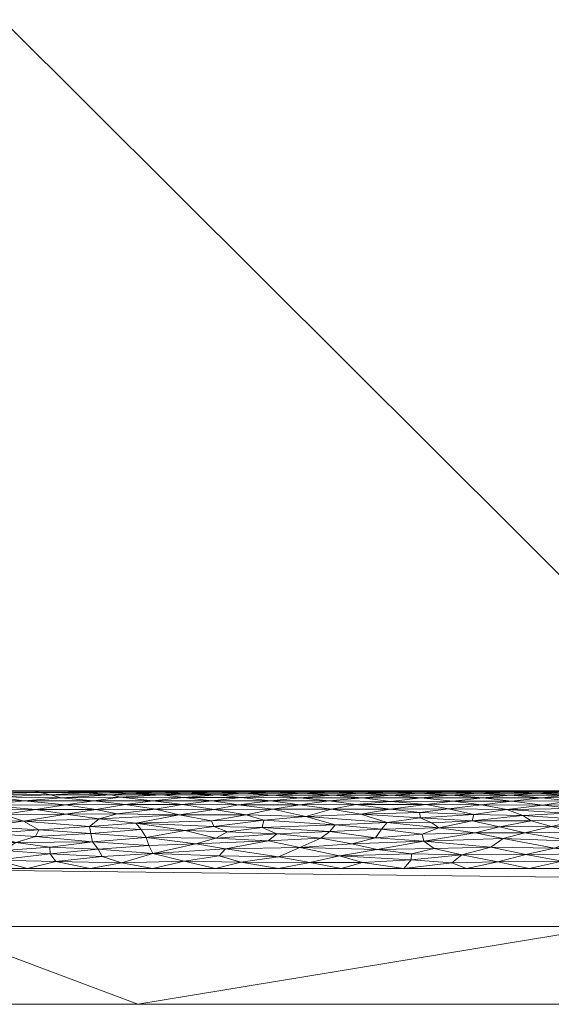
# Model space of a CAD drawing. Header units: millimetres. Extents: x -300 to 300, y 0 to 450.
# Tile 159 of 256: x 160 to 173, y 0 to 25. Entities that reach past the tile are written whole.
import ezdxf

# ---------------------------------------------------------------- set-up
doc = ezdxf.new("R2010")
doc.units = ezdxf.units.MM
doc.layers.add('A-GENM', color=13, linetype='Continuous')

# ---------------------------------------------------------------- blocks, each defined once
blk = doc.blocks.new('MODEL_CCAS0420-1080410R0 - MODEL_CCAS0420-1080410R0-453240-Preview')
at = {"layer": 'A-GENM', "lineweight": 9}
mesh = blk.add_polyface(dxfattribs=at)
corners = [(-296.159, -20, -110), (-295.657, -15.55, -110), (-294.177, -11.323, -110), (-291.793, -7.531, -110), (-288.625, -4.364, -110), (-284.831, -1.981, -110), (-280.602, -0.502, -110), (-276.147, 0, -110), (276.147, 0, -110), (280.596, -0.501, -110), (284.825, -1.978, -110), (288.619, -4.359, -110), (291.788, -7.525, -110), (294.174, -11.316, -110), (295.656, -15.545, -110), (296.159, -20, -110), (296.159, -426.171, -110), (295.658, -430.617, -110), (294.182, -434.842, -110), (291.802, -438.632, -110), (288.638, -441.797, -110), (284.848, -444.179, -110), (280.622, -445.657, -110), (276.171, -446.159, -110), (-276.171, -446.159, -110), (-280.617, -445.658, -110), (-284.842, -444.182, -110), (-288.632, -441.802, -110), (-291.797, -438.638, -110), (-294.179, -434.848, -110), (-295.657, -430.622, -110), (-296.159, -426.171, -110)]
mesh.append_faces([[corners[k] for k in face] for face in [(15, 12, 13, 14)]], dxfattribs={"vtx0": -1})
mesh.append_faces([[corners[k] for k in face] for face in [(16, 8, 15)]], dxfattribs={"vtx0": -1, "vtx1": -1})
mesh.append_faces([[corners[k] for k in face] for face in [(24, 31, 7, 8)]], dxfattribs={"vtx0": -1, "vtx1": -1, "vtx3": -1})
mesh.append_faces([[corners[k] for k in face] for face in [(31, 24, 25, 30), (18, 21, 22, 17), (17, 22, 23, 16)]], dxfattribs={"vtx0": -1, "vtx2": -1})
mesh.append_faces([[corners[k] for k in face] for face in [(0, 3, 4, 5), (0, 5, 6, 7)]], dxfattribs={"vtx0": -1, "vtx3": -1})
mesh.append_faces([[corners[k] for k in face] for face in [(28, 29, 27)]], dxfattribs={"vtx1": -1})
mesh.append_faces([[corners[k] for k in face] for face in [(25, 26, 30), (11, 12, 15, 10), (9, 10, 15, 8), (31, 0, 7)]], dxfattribs={"vtx1": -1, "vtx2": -1})
mesh.append_faces([[corners[k] for k in face] for face in [(23, 24, 8, 16)]], dxfattribs={"vtx1": -1, "vtx2": -1, "vtx3": -1})
mesh.append_faces([[corners[k] for k in face] for face in [(26, 27, 29, 30)]], dxfattribs={"vtx1": -1, "vtx3": -1})
mesh.append_faces([[corners[k] for k in face] for face in [(19, 20, 21, 18)]], dxfattribs={"vtx2": -1})
mesh.append_faces([[corners[k] for k in face] for face in [(0, 1, 2, 3)]], dxfattribs={"vtx3": -1})
mesh = blk.add_polyface(dxfattribs=at)
corners = [(279.918, 0, -2), (278.032, 0, -56), (276.147, 0, -110), (-276.147, 0, -110), (-278.032, 0, -56), (-279.918, 0, -2), (0, 0, -2)]
mesh.append_faces([[corners[k] for k in face] for face in [(6, 3, 4, 5)]], dxfattribs={"vtx0": -1})
mesh.append_faces([[corners[k] for k in face] for face in [(3, 6, 2)]], dxfattribs={"vtx0": -1, "vtx1": -1})
mesh.append_faces([[corners[k] for k in face] for face in [(1, 2, 6, 0)]], dxfattribs={"vtx1": -1})
mesh = blk.add_polyface(dxfattribs=at)
corners = [(279.918, 0, -2), (0, 0, -2), (-279.918, 0, -2), (-279.918, -0.586, -0.586), (-279.918, -2), (0, -2), (279.918, -2), (279.918, -0.586, -0.586), (-146.072, 0, -2), (-139.959, -2), (-209.938, -2), (-246.456, -2), (-73.036, 0, -2), (-212.995, 0, -2), (-69.979, -2), (-246.456, 0, -2), (146.072, -2), (139.959, 0, -2), (209.938, 0, -2), (246.456, 0, -2), (73.036, -2), (212.995, -2), (69.979, 0, -2), (246.456, -2), (-36.518, 0, -2), (-34.99, -2), (-52.485, -2), (34.99, 0, -2), (36.518, -2), (18.259, -2), (-263.187, -2), (-109.554, 0, -2), (-104.969, -2), (-122.464, -2), (263.187, 0, -2), (104.969, 0, -2), (109.554, -2), (91.295, -2), (-174.949, -2), (-179.533, 0, -2), (-162.803, 0, -2), (179.533, -2), (174.949, 0, -2), (192.444, 0, -2), (-157.454, -2), (-127.813, 0, -2), (-18.259, 0, -2), (-17.495, -2), (-229.726, 0, -2), (-228.197, -2), (229.726, -2), (228.197, 0, -2), (54.777, -2), (52.485, 0, -2), (-87.474, -2), (-91.295, 0, -2), (127.813, -2), (122.464, 0, -2), (-196.264, 0, -2), (-192.444, -2), (157.454, 0, -2), (162.803, -2), (-54.777, 0, -2), (17.495, 0, -2), (-263.187, 0, -2), (263.187, -2), (87.474, 0, -2), (196.264, -2)]
mesh.append_faces([[corners[k] for k in face] for face in [(44, 40, 38), (45, 33, 31), (46, 47, 1), (50, 51, 21), (52, 53, 28), (54, 55, 32), (56, 57, 36), (58, 59, 39), (60, 61, 42)]], dxfattribs={"vtx0": -1, "vtx1": -1})
mesh.append_faces([[corners[k] for k in face] for face in [(34, 65, 7), (30, 64, 3)]], dxfattribs={"vtx0": -1, "vtx1": -1, "vtx2": -1})
mesh.append_faces([[corners[k] for k in face] for face in [(5, 63, 1, 47), (42, 61, 41, 43), (19, 23, 65, 34), (32, 55, 31, 33), (28, 53, 27, 29), (39, 59, 38, 40), (36, 57, 35, 37), (21, 51, 18, 67), (63, 5, 29, 27), (67, 18, 43, 41), (37, 35, 66)]], dxfattribs={"vtx0": -1, "vtx2": -1})
mesh.append_faces([[corners[k] for k in face] for face in [(2, 3, 64)]], dxfattribs={"vtx1": -1})
mesh.append_faces([[corners[k] for k in face] for face in [(25, 47, 46, 24), (9, 33, 45, 8), (8, 40, 44, 9), (49, 10, 13, 48), (11, 49, 48, 15), (19, 51, 50, 23), (20, 37, 66, 22), (26, 25, 24, 62), (14, 26, 62, 12), (22, 53, 52, 20), (30, 11, 15, 64), (12, 55, 54, 14), (17, 57, 56, 16), (10, 59, 58, 13), (16, 61, 60, 17)]], dxfattribs={"vtx1": -1, "vtx3": -1})
mesh.append_faces([[corners[k] for k in face] for face in [(3, 4, 30), (65, 6, 7), (7, 0, 34)]], dxfattribs={"vtx2": -1})
mesh = blk.add_polyface(dxfattribs=at)
corners = [(-279.918, -2), (-292.651, -7.27), (-297.929, -20), (-297.929, -224.97), (-297.929, -429.94), (-292.661, -442.661), (-279.94, -447.929), (0, -447.929), (279.94, -447.929), (292.661, -442.661), (297.929, -429.94), (297.929, -224.97), (297.929, -20), (292.651, -7.27), (279.918, -2), (0, -2), (0, -3.5), (13.257, -3.5), (26.515, -3.5), (39.772, -3.5), (53.029, -3.5), (66.287, -3.5), (79.544, -3.5), (92.801, -3.5), (106.059, -3.5), (119.316, -3.5), (132.573, -3.5), (145.831, -3.5), (159.088, -3.5), (172.345, -3.5), (185.603, -3.5), (198.86, -3.5), (212.117, -3.5), (225.375, -3.5), (238.632, -3.5), (251.889, -3.5), (265.147, -3.5), (278.404, -3.5), (291.028, -7.487), (296.497, -19.511), (296.5, -32.769), (296.5, -46.026), (296.5, -59.283), (296.5, -72.541), (296.5, -85.798), (296.5, -99.055), (296.5, -112.313), (296.5, -125.57), (296.5, -138.827), (296.5, -152.085), (296.5, -165.342), (296.5, -178.599), (296.5, -191.857), (296.5, -205.114), (296.5, -218.371), (296.5, -231.629), (296.5, -244.886), (296.5, -258.143), (296.499, -271.401), (296.499, -284.658), (296.499, -297.915), (296.499, -311.173), (296.499, -324.43), (296.499, -337.687), (296.5, -350.945), (296.5, -364.202), (296.5, -377.459), (296.5, -390.717), (296.5, -403.974), (296.5, -417.231), (296.497, -430.489), (291.028, -442.513), (278.404, -446.5), (265.147, -446.5), (251.889, -446.5), (238.632, -446.5), (225.375, -446.5), (212.117, -446.5), (198.86, -446.5), (185.603, -446.5), (172.345, -446.5), (159.088, -446.5), (145.831, -446.5), (132.573, -446.5), (119.316, -446.5), (106.059, -446.5), (92.801, -446.5), (79.544, -446.5), (66.287, -446.5), (53.029, -446.5), (39.772, -446.5), (26.515, -446.5), (13.257, -446.5), (0, -446.5), (-12.926, -446.5), (-25.852, -446.5), (-38.777, -446.5), (-51.703, -446.5), (-64.629, -446.5), (-77.555, -446.5), (-90.48, -446.5), (-103.406, -446.5), (-116.332, -446.5), (-129.258, -446.5), (-142.183, -446.5), (-155.109, -446.5), (-168.035, -446.5), (-180.961, -446.5), (-193.887, -446.5), (-206.812, -446.5), (-219.738, -446.5), (-232.664, -446.5), (-245.59, -446.5), (-258.515, -446.5), (-271.441, -446.5), (-284.356, -445.968), (-294.544, -438.124), (-296.5, -425.35), (-296.5, -412.424), (-296.5, -399.498), (-296.5, -386.572), (-296.5, -373.646), (-296.5, -360.721), (-296.5, -347.795), (-296.499, -334.869), (-296.499, -321.943), (-296.499, -309.018), (-296.499, -296.092), (-296.499, -283.166), (-296.499, -270.24), (-296.5, -257.315), (-296.5, -244.389), (-296.5, -231.463), (-296.5, -218.537), (-296.5, -205.611), (-296.5, -192.686), (-296.5, -179.76), (-296.5, -166.834), (-296.5, -153.908), (-296.5, -140.983), (-296.5, -128.057), (-296.5, -115.131), (-296.5, -102.205), (-296.5, -89.28), (-296.5, -76.354), (-296.5, -63.428), (-296.5, -50.502), (-296.5, -37.576), (-296.5, -24.651), (-294.544, -11.876), (-284.356, -4.032), (-271.441, -3.5), (-258.515, -3.5), (-245.59, -3.5), (-232.664, -3.5), (-219.738, -3.5), (-206.812, -3.5), (-193.887, -3.5), (-180.961, -3.5), (-168.035, -3.5), (-155.109, -3.5), (-142.183, -3.5), (-129.258, -3.5), (-116.332, -3.5), (-103.406, -3.5), (-90.48, -3.5), (-77.555, -3.5), (-64.629, -3.5), (-51.703, -3.5), (-38.777, -3.5), (-25.852, -3.5), (-12.926, -3.5), (-294.538, -438.129), (-294.547, -438.108)]
mesh.append_faces([[corners[k] for k in face] for face in [(116, 172, 173)]])
mesh.append_faces([[corners[k] for k in face] for face in [(118, 4, 117), (6, 115, 5), (115, 6, 114), (7, 104, 6), (1, 150, 0), (151, 0, 150)]], dxfattribs={"vtx0": -1, "vtx1": -1})
mesh.append_faces([[corners[k] for k in face] for face in [(4, 124, 125), (7, 99, 100), (2, 148, 149), (149, 1, 2), (2, 141, 142), (0, 151, 152), (0, 160, 161, 15), (15, 165, 166), (15, 170, 171), (8, 81, 82, 7), (8, 72, 73), (11, 61, 62, 10), (12, 46, 47, 11), (38, 13, 14, 37), (13, 38, 39, 12)]], dxfattribs={"vtx0": -1, "vtx2": -1})
mesh.append_faces([[corners[k] for k in face] for face in [(4, 118, 119, 120), (4, 120, 121, 122), (3, 128, 129, 130), (3, 130, 131, 132), (3, 138, 139, 140), (0, 154, 155, 156), (0, 156, 157, 158), (15, 161, 162, 163), (15, 163, 164, 165), (8, 73, 74, 75), (7, 86, 87, 88), (7, 83, 84, 85), (10, 68, 69, 70), (11, 55, 56, 57), (14, 28, 29, 30), (14, 32, 33, 34), (15, 19, 20, 21), (12, 44, 45, 46), (11, 49, 50, 51), (11, 47, 48, 49), (12, 39, 40, 41)]], dxfattribs={"vtx0": -1, "vtx3": -1})
mesh.append_faces([[corners[k] for k in face] for face in [(123, 124, 4, 122), (127, 128, 3, 126), (113, 114, 6, 112), (111, 112, 6, 110), (109, 110, 6, 108), (107, 108, 6, 106), (96, 97, 7, 95), (105, 106, 6, 104), (103, 104, 7, 102), (101, 102, 7, 100), (98, 99, 7, 97), (94, 95, 7, 93), (135, 136, 3, 134), (137, 138, 3, 136), (133, 134, 3, 132), (145, 146, 2, 144), (147, 148, 2, 146), (143, 144, 2, 142), (149, 150, 1), (153, 154, 0, 152), (159, 160, 0, 158), (169, 170, 15, 168), (167, 168, 15, 166), (78, 79, 8, 77), (80, 81, 8, 79), (76, 77, 8, 75), (91, 92, 7, 90), (89, 90, 7, 88), (85, 86, 7), (82, 83, 7), (67, 68, 10, 66), (65, 66, 10, 64), (60, 61, 11, 59), (58, 59, 11, 57), (63, 64, 10, 62), (54, 55, 11, 53), (26, 27, 15, 25), (31, 32, 14, 30), (16, 17, 15, 171), (18, 19, 15, 17), (24, 25, 15, 23), (22, 23, 15, 21), (34, 35, 14), (52, 53, 11, 51), (36, 37, 14, 35), (42, 43, 12, 41), (43, 44, 12), (92, 93, 7)]], dxfattribs={"vtx1": -1, "vtx2": -1})
mesh.append_faces([[corners[k] for k in face] for face in [(3, 4, 125, 126), (2, 3, 140, 141), (71, 72, 8, 9), (70, 71, 9, 10), (27, 28, 14, 15)]], dxfattribs={"vtx1": -1, "vtx3": -1})
mesh.append_faces([[corners[k] for k in face] for face in [(4, 173, 117), (115, 172, 5)]], dxfattribs={"vtx2": -1})
mesh = blk.add_polyface(dxfattribs=at)
corners = [(-173.859, -5.388, -1.34), (-173.063, -5.438, -1.506), (-172.392, -5.387, -1.336), (-173.196, -5.322, -1.174), (-171.684, -5.319, -1.167), (-173.936, -5.239, -1.011), (-172.424, -5.235, -1.005), (-174.704, -5.138, -0.852), (-173.23, -5.132, -0.844), (-174.015, -5.046, -0.73), (-172.795, -3.856, -0.036), (-174.457, -3.872, -0.039), (-173.534, -4.023, -0.075), (-172.075, -3.673, -0.009), (-173.733, -3.683, -0.01), (-173.062, -5.494, -1.838), (-173.799, -5.473, -1.671), (-174.574, -5.494, -1.838), (-174.591, -5.438, -1.505), (-173.69, -3.5), (-174.498, -3.5), (-172.882, -3.5), (-174.956, -4.626, -0.351), (-174.258, -4.758, -0.447), (-173.452, -4.58, -0.322), (-173.835, -4.926, -0.597), (-172.714, -4.86, -0.534), (-172.77, -4.417, -0.229), (-173.995, -4.204, -0.135), (-174.044, -4.436, -0.239), (-172.211, -4.273, -0.163), (-171.892, -4.051, -0.083), (-175.394, -4.049, -0.083), (-173.84, -5.5, -2), (-172.328, -5.5, -2), (-172.307, -5.474, -1.676), (-171.572, -5.437, -1.501), (-171.652, -5.138, -0.852), (-172.304, -5.021, -0.701), (-174.557, -5.329, -1.191), (-171.416, -4.729, -0.425), (-172.935, -4.722, -0.419), (-172.117, -4.567, -0.314), (-175.349, -5.024, -0.704)]
mesh.append_faces([[corners[k] for k in face] for face in [(0, 1, 2), (3, 2, 4), (5, 3, 6), (7, 8, 9), (10, 11, 12), (13, 14, 10), (6, 8, 5), (15, 16, 17), (1, 18, 16), (22, 23, 24), (25, 26, 23), (27, 28, 29), (30, 31, 12), (12, 32, 28), (14, 11, 10), (13, 21, 14), (31, 10, 12), (17, 33, 15), (35, 16, 15), (1, 36, 2), (4, 6, 3), (6, 37, 8), (9, 38, 25), (3, 39, 0), (8, 37, 38), (40, 41, 26), (26, 41, 23), (2, 3, 0), (35, 1, 16), (1, 0, 18), (5, 8, 7), (24, 41, 42), (5, 39, 3), (12, 28, 30), (38, 9, 8), (43, 9, 25), (28, 27, 30), (27, 29, 24), (27, 24, 42), (22, 24, 29), (24, 23, 41), (38, 26, 25)]], dxfattribs={"vtx0": -1, "vtx1": -1, "vtx2": -1})
mesh.append_faces([[corners[k] for k in face] for face in [(15, 33, 34)]], dxfattribs={"vtx0": -1, "vtx2": -1})
mesh.append_faces([[corners[k] for k in face] for face in [(19, 20, 14, 21)]], dxfattribs={"vtx1": -1, "vtx2": -1})
mesh = blk.add_polyface(dxfattribs=at)
corners = [(-170.044, -5.438, -1.504), (-171.572, -5.437, -1.501), (-170.816, -5.473, -1.67), (-170.865, -5.384, -1.328), (-172.392, -5.387, -1.336), (-171.684, -5.319, -1.167), (-172.307, -5.474, -1.676), (-173.063, -5.438, -1.506), (-171.561, -5.494, -1.839), (-172.328, -5.5, -2), (-170.816, -5.5, -2), (-170.912, -5.236, -1.007), (-170.092, -5.317, -1.164), (-170.806, -5.031, -0.713), (-170.062, -4.936, -0.607), (-171.451, -4.891, -0.563), (-172.304, -5.021, -0.701), (-171.652, -5.138, -0.852), (-171.892, -4.051, -0.083), (-170.435, -4.013, -0.072), (-171.145, -3.846, -0.033), (-172.075, -3.673, -0.009), (-170.887, -3.642, -0.006), (-171.266, -3.5), (-172.117, -4.567, -0.314), (-172.935, -4.722, -0.419), (-171.416, -4.729, -0.425), (-172.714, -4.86, -0.534), (-172.882, -3.5), (-172.795, -3.856, -0.036), (-169.837, -3.718, -0.014), (-172.211, -4.273, -0.163), (-170.164, -4.206, -0.136), (-171.487, -4.419, -0.23), (-172.77, -4.417, -0.229), (-170.126, -4.381, -0.211), (-170.06, -5.494, -1.837), (-172.424, -5.235, -1.005), (-170.23, -5.143, -0.859), (-170.072, -4.807, -0.487), (-173.062, -5.494, -1.838), (-170.556, -4.542, -0.299), (-169.651, -3.5), (-170.374, -4.674, -0.385)]
mesh.append_faces([[corners[k] for k in face] for face in [(23, 22, 42)]], dxfattribs={"vtx0": -1, "vtx1": -1})
mesh.append_faces([[corners[k] for k in face] for face in [(0, 1, 2), (3, 4, 1), (5, 4, 3), (6, 1, 7), (11, 5, 12), (13, 14, 15), (16, 17, 13), (18, 19, 20), (21, 22, 23), (24, 25, 26), (27, 16, 15), (21, 29, 20), (20, 30, 22), (18, 20, 29), (18, 31, 32), (32, 31, 33), (34, 24, 33), (13, 15, 16), (35, 32, 33), (2, 8, 36), (2, 6, 8), (3, 1, 0), (3, 12, 5), (37, 5, 11), (11, 17, 37), (38, 13, 17), (17, 11, 38), (26, 15, 39), (6, 40, 8), (1, 6, 2), (9, 8, 40), (10, 36, 8), (24, 26, 41), (33, 24, 41), (33, 41, 35), (34, 33, 31), (32, 19, 18), (20, 22, 21), (26, 27, 15), (41, 26, 43), (39, 43, 26)]], dxfattribs={"vtx0": -1, "vtx1": -1, "vtx2": -1})
mesh.append_faces([[corners[k] for k in face] for face in [(8, 9, 10), (21, 23, 28)]], dxfattribs={"vtx0": -1, "vtx2": -1})
mesh = blk.add_polyface(dxfattribs=at)
corners = [(-170.092, -5.317, -1.164), (-169.319, -5.227, -0.992), (-170.912, -5.236, -1.007), (-169.305, -5.473, -1.672), (-170.816, -5.473, -1.67), (-170.06, -5.494, -1.837), (-170.044, -5.438, -1.504), (-168.532, -5.437, -1.5), (-170.164, -4.206, -0.136), (-168.919, -4.29, -0.17), (-168.313, -4.136, -0.111), (-169.077, -4.512, -0.281), (-167.742, -4.45, -0.246), (-167.886, -4.62, -0.347), (-169.226, -4.679, -0.388), (-170.435, -4.013, -0.072), (-168.965, -3.984, -0.065), (-167.993, -3.824, -0.03), (-169.837, -3.718, -0.014), (-169.847, -3.874, -0.039), (-168.583, -3.653, -0.007), (-169.651, -3.5), (-171.145, -3.846, -0.033), (-168.549, -5.494, -1.839), (-169.305, -5.5, -2), (-170.816, -5.5, -2), (-169.336, -5.385, -1.329), (-167.822, -5.385, -1.329), (-168.579, -5.317, -1.164), (-170.865, -5.384, -1.328), (-167.793, -5.5, -2), (-169.303, -5.03, -0.712), (-170.806, -5.031, -0.713), (-170.23, -5.143, -0.859), (-170.062, -4.936, -0.607), (-168.413, -5.142, -0.858), (-168.546, -4.901, -0.572), (-170.072, -4.807, -0.487), (-170.374, -4.674, -0.385), (-170.126, -4.381, -0.211), (-170.556, -4.542, -0.299), (-168.035, -3.5), (-171.451, -4.891, -0.563), (-170.887, -3.642, -0.006)]
mesh.append_faces([[corners[k] for k in face] for face in [(24, 5, 25)]], dxfattribs={"vtx0": -1, "vtx1": -1})
mesh.append_faces([[corners[k] for k in face] for face in [(0, 1, 2), (3, 4, 5), (6, 3, 7), (6, 4, 3), (8, 9, 10), (9, 11, 12), (13, 11, 14), (15, 8, 16), (17, 18, 19), (20, 21, 18), (22, 15, 19), (23, 5, 24), (23, 3, 5), (26, 27, 28), (7, 26, 6), (29, 6, 26), (0, 29, 26), (26, 28, 0), (0, 28, 1), (31, 32, 33), (26, 7, 27), (32, 31, 34), (31, 33, 35), (34, 36, 37), (2, 1, 33), (33, 1, 35), (38, 37, 14), (11, 39, 40), (9, 8, 39), (40, 38, 14), (11, 9, 39), (40, 14, 11), (36, 14, 37), (8, 10, 16), (17, 20, 18), (19, 15, 16), (36, 34, 31), (42, 34, 37), (17, 19, 16), (22, 19, 18), (21, 43, 18)]], dxfattribs={"vtx0": -1, "vtx1": -1, "vtx2": -1})
mesh.append_faces([[corners[k] for k in face] for face in [(23, 24, 30), (20, 41, 21)]], dxfattribs={"vtx0": -1, "vtx2": -1})
mesh = blk.add_polyface(dxfattribs=at)
corners = [(-168.546, -4.901, -0.572), (-169.303, -5.03, -0.712), (-167.791, -5.03, -0.712), (-167.793, -5.474, -1.675), (-167.037, -5.494, -1.839), (-166.281, -5.474, -1.675), (-168.549, -5.494, -1.839), (-167.728, -5.237, -1.009), (-168.413, -5.142, -0.858), (-169.319, -5.227, -0.992), (-166.973, -5.32, -1.171), (-168.579, -5.317, -1.164), (-167.822, -5.385, -1.329), (-166.216, -5.237, -1.009), (-167.886, -4.62, -0.347), (-165.998, -4.558, -0.308), (-167.742, -4.45, -0.246), (-167.793, -5.5, -2), (-167.037, -5.439, -1.51), (-166.281, -5.389, -1.341), (-166.381, -4.388, -0.215), (-166.158, -4.208, -0.137), (-167.513, -4.275, -0.163), (-167.227, -3.65, -0.006), (-167.993, -3.824, -0.03), (-166.42, -3.802, -0.026), (-166.281, -5.5, -2), (-169.305, -5.473, -1.672), (-168.532, -5.437, -1.5), (-166.971, -5.139, -0.854), (-167.131, -4.836, -0.512), (-166.28, -5.024, -0.704), (-169.226, -4.679, -0.388), (-166.969, -4.039, -0.08), (-168.313, -4.136, -0.111), (-168.965, -3.984, -0.065), (-169.077, -4.512, -0.281), (-168.919, -4.29, -0.17), (-166.047, -4.747, -0.438), (-166.419, -3.5), (-168.035, -3.5), (-168.583, -3.653, -0.007)]
mesh.append_faces([[corners[k] for k in face] for face in [(0, 1, 2), (3, 4, 5), (4, 3, 6), (7, 8, 9), (10, 11, 12), (11, 10, 7), (10, 13, 7), (14, 15, 16), (6, 17, 4), (18, 19, 12), (20, 21, 22), (23, 24, 25), (16, 15, 20), (27, 6, 3), (27, 3, 28), (18, 3, 5), (18, 28, 3), (8, 7, 29), (9, 11, 7), (18, 12, 28), (12, 19, 10), (2, 30, 0), (29, 7, 13), (2, 29, 31), (30, 2, 31), (32, 0, 30), (32, 30, 14), (29, 2, 8), (1, 8, 2), (24, 33, 25), (34, 33, 35), (16, 36, 14), (34, 37, 22), (33, 34, 22), (38, 14, 30), (37, 16, 22), (16, 20, 22), (33, 22, 21), (14, 38, 15), (41, 23, 40), (24, 23, 41), (33, 24, 35)]], dxfattribs={"vtx0": -1, "vtx1": -1, "vtx2": -1})
mesh.append_faces([[corners[k] for k in face] for face in [(17, 26, 4), (39, 40, 23)]], dxfattribs={"vtx1": -1, "vtx2": -1})
mesh = blk.add_polyface(dxfattribs=at)
corners = [(-165.393, -5.136, -0.849), (-166.28, -5.024, -0.704), (-166.971, -5.139, -0.854), (-164.77, -5.5, -2), (-165.525, -5.494, -1.839), (-166.281, -5.5, -2), (-166.047, -4.747, -0.438), (-167.131, -4.836, -0.512), (-165.591, -4.883, -0.555), (-164.765, -5.017, -0.696), (-167.227, -3.65, -0.006), (-165.45, -3.663, -0.008), (-166.419, -3.5), (-165.462, -5.324, -1.18), (-164.705, -5.242, -1.018), (-166.216, -5.237, -1.009), (-163.867, -4.881, -0.553), (-164.695, -4.726, -0.422), (-164.806, -4.276, -0.164), (-166.381, -4.388, -0.215), (-165.106, -4.438, -0.24), (-166.969, -4.039, -0.08), (-166.158, -4.208, -0.137), (-165.055, -4.005, -0.07), (-167.037, -5.494, -1.839), (-166.281, -5.474, -1.675), (-164.77, -5.474, -1.675), (-165.525, -5.439, -1.508), (-164.014, -5.494, -1.839), (-164.013, -5.442, -1.519), (-164.848, -5.391, -1.347), (-167.037, -5.439, -1.51), (-166.281, -5.389, -1.341), (-166.973, -5.32, -1.171), (-163.976, -5.324, -1.178), (-166.42, -3.802, -0.026), (-163.996, -3.69, -0.01), (-164.898, -3.826, -0.03), (-164.804, -3.5), (-165.998, -4.558, -0.308), (-164.76, -4.582, -0.323), (-164.293, -4.131, -0.109)]
mesh.append_faces([[corners[k] for k in face] for face in [(3, 4, 5)]], dxfattribs={"vtx0": -1, "vtx1": -1})
mesh.append_faces([[corners[k] for k in face] for face in [(0, 1, 2), (6, 7, 8), (9, 1, 0), (10, 11, 12), (13, 14, 15), (16, 17, 8), (18, 19, 20), (21, 22, 23), (4, 24, 5), (24, 4, 25), (26, 25, 4), (27, 25, 26), (3, 28, 4), (26, 4, 28), (29, 27, 26), (27, 29, 30), (25, 27, 31), (32, 31, 27), (13, 33, 32), (33, 13, 15), (27, 30, 32), (13, 30, 34), (0, 15, 14), (0, 2, 15), (1, 9, 8), (1, 8, 7), (16, 8, 9), (6, 8, 17), (13, 32, 30), (23, 35, 21), (36, 11, 37), (11, 36, 38), (39, 40, 20), (20, 19, 39), (22, 19, 18), (22, 18, 41), (39, 6, 40), (40, 6, 17), (37, 35, 23), (35, 37, 11), (11, 10, 35), (22, 41, 23)]], dxfattribs={"vtx0": -1, "vtx1": -1, "vtx2": -1})
mesh.append_faces([[corners[k] for k in face] for face in [(11, 38, 12)]], dxfattribs={"vtx0": -1, "vtx2": -1})
mesh = blk.add_polyface(dxfattribs=at)
corners = [(-164.293, -4.131, -0.109), (-163.018, -4.298, -0.173), (-163.081, -4.092, -0.096), (-164.705, -5.242, -1.018), (-163.947, -5.15, -0.87), (-165.393, -5.136, -0.849), (-165.055, -4.005, -0.07), (-163.188, -3.884, -0.041), (-163.336, -5.475, -1.68), (-164.77, -5.474, -1.675), (-164.014, -5.494, -1.839), (-164.013, -5.442, -1.519), (-162.578, -5.44, -1.513), (-165.462, -5.324, -1.18), (-163.976, -5.324, -1.178), (-161.773, -3.992, -0.067), (-162.38, -3.642, -0.006), (-163.996, -3.69, -0.01), (-163.258, -5.5, -2), (-164.77, -5.5, -2), (-163.184, -5.242, -1.018), (-164.765, -5.017, -0.696), (-162.34, -5.331, -1.195), (-163.415, -5.393, -1.352), (-162.111, -5.395, -1.358), (-163.257, -5.03, -0.712), (-162.581, -5.494, -1.845), (-161.903, -5.475, -1.686), (-163.867, -4.881, -0.553), (-162.747, -4.662, -0.376), (-161.804, -4.777, -0.462), (-162.478, -5.142, -0.858), (-164.848, -5.391, -1.347), (-162.264, -4.906, -0.577), (-164.017, -4.479, -0.262), (-164.806, -4.276, -0.164), (-165.106, -4.438, -0.24), (-164.898, -3.826, -0.03), (-164.804, -3.5), (-163.188, -3.5), (-162.889, -4.5, -0.274), (-164.695, -4.726, -0.422), (-164.76, -4.582, -0.323)]
mesh.append_faces([[corners[k] for k in face] for face in [(18, 10, 19), (38, 17, 39)]], dxfattribs={"vtx0": -1, "vtx1": -1})
mesh.append_faces([[corners[k] for k in face] for face in [(0, 1, 2), (3, 4, 5), (6, 0, 7), (8, 9, 10), (11, 8, 12), (13, 14, 3), (11, 9, 8), (2, 15, 7), (7, 16, 17), (4, 3, 20), (5, 4, 21), (22, 14, 23), (20, 3, 14), (24, 23, 12), (22, 20, 14), (25, 21, 4), (26, 27, 8), (28, 21, 25), (29, 28, 30), (20, 31, 4), (25, 4, 31), (26, 10, 18), (26, 8, 10), (23, 24, 22), (12, 23, 11), (11, 23, 32), (14, 32, 23), (30, 28, 33), (25, 33, 28), (34, 35, 36), (37, 7, 17), (2, 7, 0), (29, 40, 34), (28, 29, 41), (34, 1, 35), (29, 42, 41), (34, 36, 42), (29, 34, 42), (1, 34, 40), (17, 16, 39), (7, 37, 6), (1, 0, 35)]], dxfattribs={"vtx0": -1, "vtx1": -1, "vtx2": -1})
mesh = blk.add_polyface(dxfattribs=at)
corners = [(-161.804, -4.777, -0.462), (-161.55, -4.58, -0.322), (-162.747, -4.662, -0.376), (-163.257, -5.03, -0.712), (-162.478, -5.142, -0.858), (-161.714, -5.021, -0.7), (-162.264, -4.906, -0.577), (-160.947, -4.901, -0.572), (-160.935, -5.136, -0.849), (-159.856, -4.721, -0.419), (-162.581, -5.494, -1.845), (-161.336, -5.493, -1.827), (-161.903, -5.475, -1.686), (-162.38, -3.642, -0.006), (-161.572, -3.5), (-163.188, -3.5), (-162.34, -5.331, -1.195), (-161.665, -5.238, -1.01), (-163.184, -5.242, -1.018), (-160.248, -4.491, -0.269), (-161.589, -4.399, -0.22), (-162.889, -4.5, -0.274), (-163.018, -4.298, -0.173), (-160.532, -4.044, -0.081), (-160.54, -3.877, -0.04), (-161.773, -3.992, -0.067), (-163.188, -3.884, -0.041), (-161.877, -3.808, -0.027), (-159.869, -5.244, -1.021), (-160.169, -5.02, -0.699), (-160.827, -5.319, -1.168), (-160.549, -5.397, -1.364), (-162.111, -5.395, -1.358), (-161.435, -5.449, -1.549), (-163.336, -5.475, -1.68), (-162.578, -5.44, -1.513), (-163.258, -5.5, -2), (-161.746, -5.5, -2), (-160.111, -5.489, -1.793), (-160.167, -4.326, -0.186), (-161.632, -4.186, -0.128), (-163.081, -4.092, -0.096), (-160.688, -3.68, -0.009), (-160.235, -5.5, -2), (-160.286, -5.456, -1.581)]
mesh.append_faces([[corners[k] for k in face] for face in [(43, 11, 37)]], dxfattribs={"vtx0": -1, "vtx1": -1})
mesh.append_faces([[corners[k] for k in face] for face in [(0, 1, 2), (3, 4, 5), (6, 7, 0), (8, 5, 4), (9, 0, 7), (10, 11, 12), (16, 17, 18), (1, 19, 20), (21, 20, 22), (23, 24, 25), (26, 25, 27), (4, 18, 17), (8, 4, 17), (28, 8, 17), (8, 29, 5), (17, 16, 30), (7, 5, 29), (5, 7, 6), (31, 32, 33), (6, 3, 5), (34, 12, 35), (33, 35, 12), (12, 11, 38), (32, 30, 16), (20, 21, 1), (39, 40, 20), (22, 20, 40), (41, 22, 40), (25, 41, 40), (2, 1, 21), (9, 1, 0), (25, 24, 27), (27, 24, 42), (42, 14, 13), (13, 26, 27), (10, 37, 11), (42, 13, 27), (33, 32, 35), (30, 32, 31), (40, 23, 25), (12, 44, 33)]], dxfattribs={"vtx0": -1, "vtx1": -1, "vtx2": -1})
mesh.append_faces([[corners[k] for k in face] for face in [(13, 14, 15)]], dxfattribs={"vtx0": -1, "vtx2": -1})
mesh.append_faces([[corners[k] for k in face] for face in [(36, 37, 10)]], dxfattribs={"vtx1": -1, "vtx2": -1})
mesh = blk.add_polyface(dxfattribs=at)
corners = [(-159.025, -5.491, -1.805), (-158.723, -5.5, -2), (-157.967, -5.494, -1.838), (-158.723, -5.473, -1.673), (-158.911, -5.423, -1.449), (-160.286, -5.456, -1.581), (-160.111, -5.489, -1.793), (-159.088, -5.344, -1.225), (-159.869, -5.244, -1.021), (-160.827, -5.319, -1.168), (-158.076, -5.253, -1.037), (-158.857, -5.13, -0.841), (-160.169, -5.02, -0.699), (-160.935, -5.136, -0.849), (-159.856, -4.721, -0.419), (-158.045, -4.747, -0.439), (-158.771, -4.579, -0.321), (-159.347, -3.96, -0.058), (-159.149, -3.713, -0.013), (-160.54, -3.877, -0.04), (-160.167, -4.326, -0.186), (-161.589, -4.399, -0.22), (-160.248, -4.491, -0.269), (-158.962, -4.401, -0.221), (-159.654, -4.168, -0.122), (-160.688, -3.68, -0.009), (-161.665, -5.238, -1.01), (-160.549, -5.397, -1.364), (-157.717, -5.407, -1.395), (-158.786, -5.009, -0.687), (-159.33, -4.885, -0.557), (-161.903, -5.475, -1.686), (-160.235, -5.5, -2), (-161.336, -5.493, -1.827), (-160.947, -4.901, -0.572), (-161.55, -4.58, -0.322), (-157.866, -4.276, -0.164), (-160.532, -4.044, -0.081), (-161.632, -4.186, -0.128), (-159.956, -3.5), (-158.341, -3.5), (-161.572, -3.5), (-157.934, -4.124, -0.106), (-157.993, -3.97, -0.061), (-161.435, -5.449, -1.549)]
mesh.append_faces([[corners[k] for k in face] for face in [(39, 18, 40), (41, 25, 39)]], dxfattribs={"vtx0": -1, "vtx1": -1})
mesh.append_faces([[corners[k] for k in face] for face in [(0, 1, 2), (3, 4, 5), (5, 6, 3), (7, 8, 9), (7, 10, 8), (11, 12, 13), (8, 11, 13), (14, 15, 16), (17, 18, 19), (20, 21, 22), (23, 24, 20), (19, 18, 25), (26, 9, 8), (8, 10, 11), (27, 4, 7), (7, 4, 28), (12, 29, 30), (5, 4, 27), (3, 0, 2), (31, 6, 5), (6, 33, 32), (14, 34, 30), (14, 22, 35), (30, 34, 12), (14, 30, 15), (29, 12, 11), (14, 16, 22), (7, 9, 27), (20, 22, 23), (16, 23, 22), (23, 36, 24), (37, 17, 19), (24, 38, 20), (37, 38, 24), (18, 39, 25), (24, 42, 17), (24, 17, 37), (18, 17, 43), (3, 6, 0), (0, 6, 32), (27, 44, 5)]], dxfattribs={"vtx0": -1, "vtx1": -1, "vtx2": -1})
mesh.append_faces([[corners[k] for k in face] for face in [(32, 1, 0)]], dxfattribs={"vtx1": -1, "vtx2": -1})
mesh = blk.add_polyface(dxfattribs=at)
corners = [(0, -113.079, -5), (74.359, -113.079, -5), (148.718, -113.079, -5), (223.077, -113.079, -5), (294.5, -132.968, -5), (294.499, -81.318, -5), (294.499, -29.667, -5), (258.762, -5.5, -5), (206.609, -5.5, -5), (154.956, -5.5, -5), (103.303, -5.5, -5), (51.652, -5.5, -5), (0, -5.5, -5), (-59.752, -5.5, -5), (-119.504, -5.5, -5), (-179.256, -5.5, -5), (-239.009, -5.5, -5), (-294.499, -25.775, -5), (-289.1, -8.453, -5), (-294.499, -73.214, -5), (-294.5, -132.968, -5), (-275.116, -113.088, -5), (-244.547, -113.079, -5), (-213.979, -113.079, -5), (-183.41, -113.079, -5), (-152.842, -113.079, -5), (-122.274, -113.079, -5), (-91.705, -113.079, -5), (-61.137, -113.079, -5), (-30.568, -113.079, -5), (-119.5, -65, -5), (-114.374, -52.626, -5), (-102, -47.5, -5), (-89.626, -52.626, -5), (-84.5, -65, -5), (-89.626, -77.374, -5), (-102, -82.5, -5), (-114.374, -77.374, -5), (17.5, -65, -5), (12.374, -77.374, -5), (0, -82.5, -5), (-12.374, -77.374, -5), (-17.5, -65, -5), (-12.374, -52.626, -5), (0, -47.5, -5), (12.374, -52.626, -5), (119.5, -65, -5), (114.374, -77.374, -5), (102, -82.5, -5), (89.626, -77.374, -5), (84.5, -65, -5), (89.626, -52.626, -5), (102, -47.5, -5), (114.374, -52.626, -5), (-290.42, -24.284, -5)]
mesh.append_faces([[corners[k] for k in face] for face in [(18, 17, 54)]])
mesh.append_faces([[corners[k] for k in face] for face in [(32, 14, 31), (42, 29, 41), (50, 1, 49), (8, 3, 7), (53, 10, 52)]], dxfattribs={"vtx0": -1, "vtx1": -1})
mesh.append_faces([[corners[k] for k in face] for face in [(13, 34, 42, 43)]], dxfattribs={"vtx0": -1, "vtx1": -1, "vtx3": -1})
mesh.append_faces([[corners[k] for k in face] for face in [(30, 24, 25, 37), (16, 22, 23, 15), (35, 27, 28, 34), (37, 25, 26, 36), (36, 26, 27, 35), (31, 14, 15, 30), (13, 33, 34), (0, 40, 41, 29), (11, 50, 51, 10), (12, 44, 45, 11), (10, 51, 52)]], dxfattribs={"vtx0": -1, "vtx2": -1})
mesh.append_faces([[corners[k] for k in face] for face in [(19, 21, 22, 16), (15, 23, 24, 30), (11, 45, 38, 50)]], dxfattribs={"vtx0": -1, "vtx2": -1, "vtx3": -1})
mesh.append_faces([[corners[k] for k in face] for face in [(20, 21, 19)]], dxfattribs={"vtx1": -1})
mesh.append_faces([[corners[k] for k in face] for face in [(47, 48, 2)]], dxfattribs={"vtx1": -1, "vtx2": -1})
mesh.append_faces([[corners[k] for k in face] for face in [(28, 29, 42, 34), (38, 39, 1, 50), (46, 47, 2, 9)]], dxfattribs={"vtx1": -1, "vtx2": -1, "vtx3": -1})
mesh.append_faces([[corners[k] for k in face] for face in [(13, 14, 32, 33), (12, 13, 43, 44), (39, 40, 0, 1), (48, 49, 1, 2), (2, 3, 8, 9), (53, 46, 9, 10)]], dxfattribs={"vtx1": -1, "vtx3": -1})
mesh.append_faces([[corners[k] for k in face] for face in [(16, 54, 19), (5, 6, 7)]], dxfattribs={"vtx2": -1})
mesh.append_faces([[corners[k] for k in face] for face in [(3, 4, 5, 7)]], dxfattribs={"vtx2": -1, "vtx3": -1})
mesh = blk.add_polyface(dxfattribs=at)
corners = [(-179.256, -5.5, -5), (-175.522, -5.5, -5), (-175.351, -5.5, -2), (-119.504, -5.5, -5), (-115.769, -5.5, -5), (-114.885, -5.5, -2), (-171.787, -5.5, -5), (-120.932, -5.5, -2), (-123.238, -5.5, -5), (-126.978, -5.5, -2), (-126.973, -5.5, -5), (-157.211, -5.5, -2), (-156.849, -5.5, -5), (-153.115, -5.5, -5), (-164.318, -5.5, -5), (-160.584, -5.5, -5), (-163.258, -5.5, -2), (-168.053, -5.5, -5), (-97.097, -5.5, -5), (-93.362, -5.5, -5), (-96.746, -5.5, -2), (-100.831, -5.5, -5), (-151.165, -5.5, -2), (-181.398, -5.5, -2), (-133.025, -5.5, -2), (-130.707, -5.5, -5), (-169.305, -5.5, -2), (-104.566, -5.5, -5), (-102.792, -5.5, -2), (-141.911, -5.5, -5), (-139.072, -5.5, -2), (-145.118, -5.5, -2), (-108.839, -5.5, -2), (-112.035, -5.5, -5), (-138.176, -5.5, -5), (-134.442, -5.5, -5), (-145.645, -5.5, -5), (-149.38, -5.5, -5), (-108.3, -5.5, -5), (-182.991, -5.5, -5)]
mesh.append_faces([[corners[k] for k in face] for face in [(8, 9, 10), (23, 0, 2), (24, 25, 9), (26, 17, 16), (36, 31, 37), (28, 21, 20), (16, 15, 11), (10, 9, 25), (22, 37, 31)]], dxfattribs={"vtx0": -1, "vtx1": -1})
mesh.append_faces([[corners[k] for k in face] for face in [(3, 5, 7), (8, 7, 9), (11, 12, 13), (13, 22, 11), (29, 30, 31), (26, 6, 17), (24, 35, 25), (30, 29, 34)]], dxfattribs={"vtx0": -1, "vtx2": -1})
mesh.append_faces([[corners[k] for k in face] for face in [(0, 1, 2), (3, 4, 5), (1, 6, 2), (14, 15, 16, 17), (18, 19, 20, 21), (8, 3, 7), (27, 21, 28), (15, 12, 11), (32, 5, 33), (34, 35, 30), (26, 2, 6), (38, 27, 32, 33), (36, 29, 31), (28, 32, 27), (39, 0, 23), (4, 33, 5), (24, 30, 35), (13, 37, 22)]], dxfattribs={"vtx1": -1, "vtx2": -1})

msp = doc.modelspace()

# ---------------------------------------------------------------- block references
at = {"layer": 'A-GENM', "lineweight": 9, "rotation": 180}
msp.add_blockref('MODEL_CCAS0420-1080410R0 - MODEL_CCAS0420-1080410R0-453240-Preview', (0, 0, 850), dxfattribs=at)

doc.saveas('drawing.dxf')
